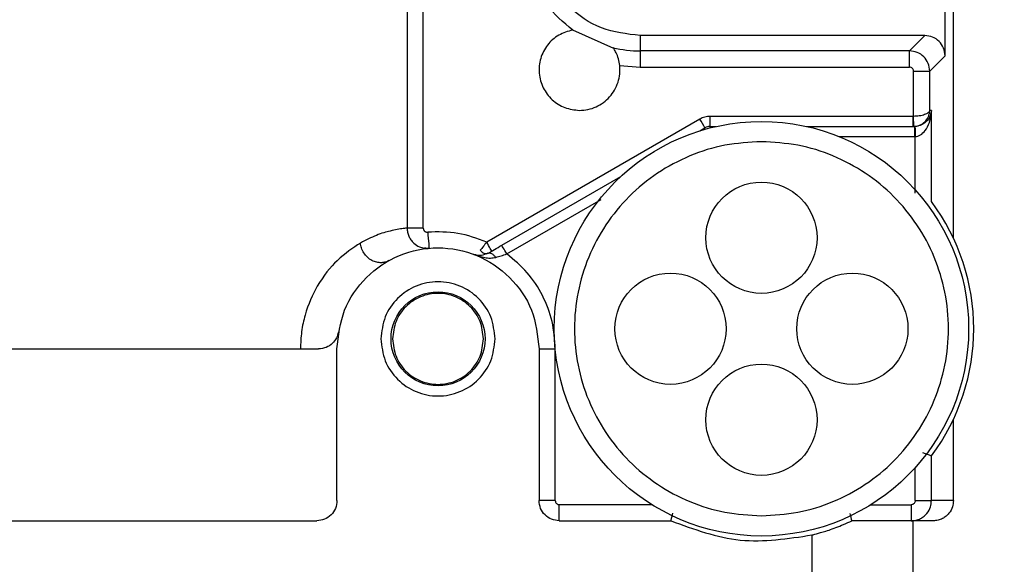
# Model space of a CAD drawing. Header units: inches. Extents: x 170 to 288, y 234 to 248.
# Tile 57 of 192: x 177.7046 to 177.7685, y 244.5547 to 244.59. Entities that reach past the tile are written whole.
import ezdxf

# ---------------------------------------------------------------- set-up
doc = ezdxf.new("R2010")
doc.units = ezdxf.units.IN
doc.header["$LTSCALE"] = 0.25
doc.header["$MEASUREMENT"] = 0
doc.layers.add('ANNOTATIONS', color=1, linetype='Continuous')
doc.layers.add('SLIM E GUIDE MOTOR LH', color=7, linetype='Continuous')
doc.styles.add('ARIAL', font='arial.ttf', dxfattribs={"height": 0.09375})
doc.dimstyles.new('STANDARD$0', dxfattribs={"dimtxt": 0.09375, "dimasz": 0.09375, "dimexe": 0.03125, "dimexo": 0.046875, "dimgap": 0.09, "dimtad": 0, "dimtih": 1, "dimtoh": 1, "dimdec": 4, "dimzin": 0, "dimdsep": 46, "dimtxsty": 'ARIAL', "dimcen": 0.09, "dimadec": 0, "dimazin": 0, "dimtfac": 1, "dimtdec": 4, "dimtofl": 0, "dimtmove": 0, "dimatfit": 1, "dimfxl": 1, "dimtolj": 1, "dimtzin": 0, "dimarcsym": 0})

# ---------------------------------------------------------------- blocks, each defined once
blk = doc.blocks.new('*D8')
at = {"layer": 'ANNOTATIONS', "color": 0, "lineweight": -2, "transparency": 16777216}
for p, q in [((177.4958005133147, 244.7789401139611), (177.4958005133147, 245.4337754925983)), ((178.1204172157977, 244.2824744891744), (178.1204172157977, 245.4337754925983)), ((177.4020505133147, 245.4025254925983), (177.3083005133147, 245.4025254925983)), ((178.2141672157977, 245.4025254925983), (178.3079172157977, 245.4025254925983))]:
    blk.add_line(p, q, dxfattribs=at)
at = {"layer": 'ANNOTATIONS', "color": 0, "transparency": 16777216}
for points in [[(177.4020505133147, 245.4181504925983), (177.4020505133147, 245.3869004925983), (177.4958005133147, 245.4025254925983)], [(178.2141672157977, 245.4181504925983), (178.2141672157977, 245.3869004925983), (178.1204172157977, 245.4025254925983)]]:
    blk.add_solid(points, dxfattribs=at)
at = {"layer": 'defpoints', "color": 0, "transparency": 16777216}
for p in [(178.1204172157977, 245.4025254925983), (177.4958005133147, 244.6851901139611), (178.1204172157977, 244.1887244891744)]:
    blk.add_point(p, dxfattribs=at)
at = {"layer": 'ANNOTATIONS', "color": 0, "transparency": 16777216, "insert": (177.8591191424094, 245.4025254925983), "char_height": 0.09375, "attachment_point": 5, "style": 'ARIAL'}
blk.add_mtext('\\A1;27 1/2"', dxfattribs=at)

msp = doc.modelspace()

# ---------------------------------------------------------------- linework, layer by layer
at = {"layer": 'SLIM E GUIDE MOTOR LH'}
for p, q in [((177.7652394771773, 244.5758252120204), (177.7652394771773, 244.6188480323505)), ((177.7646894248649, 244.5876736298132), (177.7646894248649, 244.5922660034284)), ((177.7297682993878, 244.590964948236), (177.7297682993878, 244.5764871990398)), ((177.7308170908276, 244.5764871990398), (177.7308202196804, 244.5906836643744)), ((177.7431838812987, 244.5881500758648), (177.7405221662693, 244.589341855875)), ((177.7633778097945, 244.5889851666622), (177.7448981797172, 244.5889851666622)), ((177.7448981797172, 244.5889851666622), (177.7448981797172, 244.58694022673)), ((177.7623822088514, 244.5879894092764), (177.7633778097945, 244.5889851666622)), ((177.7623822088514, 244.5879894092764), (177.7448981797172, 244.5879894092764)), ((177.7636938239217, 244.5866778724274), (177.7646894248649, 244.5876736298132)), ((177.7435699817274, 244.5870433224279), (177.7448981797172, 244.58694022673)), ((177.7448981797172, 244.58694022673), (177.7623822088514, 244.58694022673)), ((177.7626444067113, 244.5866778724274), (177.7636938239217, 244.5866778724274)), ((177.7626444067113, 244.583736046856), (177.7626444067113, 244.5866778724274)), ((177.7636938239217, 244.5841295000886), (177.7636938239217, 244.5866778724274)), ((177.7494315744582, 244.5837358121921), (177.7494315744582, 244.5830796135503)), ((177.7626306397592, 244.5837358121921), (177.7494315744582, 244.5837358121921)), ((177.7626444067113, 244.583736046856), (177.7626306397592, 244.5837358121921)), ((177.7626306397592, 244.5830796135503), (177.7626306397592, 244.5837358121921)), ((177.7638083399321, 244.5841295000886), (177.7636938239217, 244.5841295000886)), ((177.7638083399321, 244.5782062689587), (177.7638083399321, 244.5841295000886)), ((177.7487754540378, 244.5835599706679), (177.7349343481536, 244.5755688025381)), ((177.7494315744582, 244.5830796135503), (177.7498195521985, 244.5830796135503)), ((177.7557249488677, 244.5830796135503), (177.7626994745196, 244.5830796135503)), ((177.7626306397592, 244.5830796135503), (177.7626672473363, 244.5830803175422)), ((177.7627360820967, 244.5830803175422), (177.7626994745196, 244.5830796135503)), ((177.7626994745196, 244.5830796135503), (177.7626994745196, 244.5824234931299)), ((177.7487676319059, 244.5827978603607), (177.7491036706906, 244.5829917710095)), ((177.7578231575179, 244.5824234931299), (177.7626994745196, 244.5824234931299)), ((177.7627589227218, 244.582424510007), (177.7626994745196, 244.5824234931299)), ((177.7627589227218, 244.5787498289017), (177.762759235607, 244.582424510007)), ((177.7359127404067, 244.5753759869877), (177.7436535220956, 244.5798450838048)), ((177.7362406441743, 244.5748077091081), (177.7423584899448, 244.5783398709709)), ((177.7638083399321, 244.5782062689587), (177.7638095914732, 244.5782056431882)), ((177.7308170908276, 244.5764871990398), (177.7297682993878, 244.5764871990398)), ((177.730991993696, 244.575179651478), (177.7309025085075, 244.5751877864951)), ((177.7310570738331, 244.5751618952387), (177.7311956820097, 244.5751800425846)), ((177.731094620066, 244.5751702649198), (177.7310570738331, 244.5751737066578)), ((177.7252130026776, 244.558801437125), (177.7252130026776, 244.5686439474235)), ((177.7383366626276, 244.5686439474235), (177.7383366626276, 244.558801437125)), ((177.7383366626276, 244.5686439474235), (177.7393863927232, 244.5686439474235)), ((177.7393863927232, 244.558801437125), (177.7393863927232, 244.5686292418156)), ((177.7652394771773, 244.558801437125), (177.7652394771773, 244.5640873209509)), ((177.7638083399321, 244.5617062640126), (177.7638095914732, 244.5617069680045)), ((177.7638083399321, 244.558801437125), (177.7638083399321, 244.5617062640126)), ((177.7627589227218, 244.558801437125), (177.7627589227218, 244.5609449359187)), ((177.7393863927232, 244.558801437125), (177.7383366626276, 244.558801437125)), ((177.7652394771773, 244.558801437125), (177.7638083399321, 244.558801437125)), ((177.7396489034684, 244.5574891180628), (177.7396489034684, 244.5585390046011)), ((177.7456597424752, 244.5585390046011), (177.7396489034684, 244.5585390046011)), ((177.7598844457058, 244.5585390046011), (177.7624964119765, 244.5585390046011)), ((177.7624964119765, 244.5585390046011), (177.7624964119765, 244.5574891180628)), ((177.6635333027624, 244.5574891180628), (177.7239007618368, 244.5574891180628)), ((177.7396489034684, 244.5574891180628), (177.7469031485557, 244.5574891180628)), ((177.7626146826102, 244.5540985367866), (177.7626146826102, 244.5574891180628)), ((177.7639262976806, 244.5574891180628), (177.7626146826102, 244.5574891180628)), ((177.7560531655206, 244.5565730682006), (177.7560531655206, 244.5539840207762))]:
    msp.add_line(p, q, dxfattribs=at)
at = {"layer": 'SLIM E GUIDE MOTOR LH', "flags": 128}
for points in [[(177.7311027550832, 244.576225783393), (177.7311209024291, 244.5760217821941), (177.7311384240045, 244.575825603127), (177.7311543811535, 244.5756447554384), (177.7311684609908, 244.5754863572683), (177.731180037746, 244.5753562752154), (177.7311884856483, 244.5752595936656), (177.731193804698, 244.5752001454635), (177.7311956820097, 244.5751800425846)], [(177.7352622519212, 244.5750005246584), (177.7352559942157, 244.575011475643), (177.7352375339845, 244.5750437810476), (177.7352071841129, 244.5750963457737), (177.735166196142, 244.5751669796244), (177.7351164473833, 244.5752531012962), (177.7350598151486, 244.5753513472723), (177.7349981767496, 244.5754579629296), (177.7349343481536, 244.5755688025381)], [(177.7362406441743, 244.5748077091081), (177.7361768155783, 244.5749185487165), (177.7361151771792, 244.5750251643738), (177.7360585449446, 244.57512341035), (177.7360087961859, 244.5752095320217), (177.735967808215, 244.5752801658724), (177.7359374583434, 244.5753327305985), (177.7359189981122, 244.5753650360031), (177.7359127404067, 244.5753759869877)]]:
    msp.add_lwpolyline(points, dxfattribs=at)
at = {"layer": 'SLIM E GUIDE MOTOR LH'}
for centre, radius in [((177.7527722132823, 244.5699562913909), 0.01345144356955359), ((177.7527722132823, 244.5758618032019), 0.003608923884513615), ((177.7468667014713, 244.5699562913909), 0.003608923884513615), ((177.7586777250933, 244.5699562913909), 0.003608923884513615), ((177.7317748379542, 244.5693001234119), 0.003051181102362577), ((177.7527722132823, 244.5640507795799), 0.003608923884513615)]:
    msp.add_circle(centre, radius, dxfattribs=at)
for centre, radius, start, end in [((177.7448981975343, 244.595546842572), 0.007557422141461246, 256.6752316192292, 270.0000000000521), ((177.6872066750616, 244.5476162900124), 0.0712927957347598, 29.74890693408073, 30.27626299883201), ((177.7494316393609, 244.5824234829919), 0.0006561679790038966, 90, 119.9999999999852), ((178.2794873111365, 244.6007495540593), 0.5170532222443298, 181.9583473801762, 182.0310628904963), ((177.7527722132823, 244.5699562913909), 0.01377952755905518, 323.2254464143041, 36.7745336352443)]:
    msp.add_arc(centre, radius, start, end, dxfattribs=at)
for points, knots in [([(177.7448981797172, 244.5889851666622), (177.7440384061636, 244.5890837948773), (177.7423187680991, 244.5892810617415), (177.7401498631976, 244.5907984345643), (177.7386324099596, 244.5929673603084), (177.7384352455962, 244.5946870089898), (177.7383366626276, 244.5955468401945)], [0, 0, 0, 0, 0.2499876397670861, 0.5000017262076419, 0.7499988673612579, 0.9999999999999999, 0.9999999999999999, 0.9999999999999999, 0.9999999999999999]), ([(177.7405221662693, 244.589341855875), (177.7399095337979, 244.589852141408), (177.738684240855, 244.5908727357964), (177.7380434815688, 244.5923330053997), (177.7377230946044, 244.5930631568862)], [0, 0, 0, 0, 0.4999885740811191, 1, 1, 1, 1]), ([(177.7405221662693, 244.589341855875), (177.7402074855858, 244.5892526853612), (177.7395781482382, 244.58907435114), (177.7388391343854, 244.588395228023), (177.7383854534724, 244.5875173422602), (177.7382848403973, 244.5865287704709), (177.7385496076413, 244.5855711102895), (177.7391435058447, 244.5847813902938), (177.7399856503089, 244.5842354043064), (177.7406359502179, 244.584164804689), (177.7409611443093, 244.5841295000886)], [0, 0, 0, 0, 0.1250014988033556, 0.2499934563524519, 0.3750014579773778, 0.5000016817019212, 0.6250135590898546, 0.7500041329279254, 0.8749850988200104, 1, 1, 1, 1]), ([(177.7646894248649, 244.5876736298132), (177.7646697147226, 244.5878455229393), (177.764630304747, 244.5881892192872), (177.7643272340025, 244.5886228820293), (177.7638935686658, 244.5889260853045), (177.7635497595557, 244.588965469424), (177.7633778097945, 244.5889851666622)], [0, 0, 0, 0, 0.250028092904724, 0.4999254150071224, 0.7498969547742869, 1, 1, 1, 1]), ([(177.7435699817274, 244.5870433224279), (177.743545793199, 244.5871907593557), (177.743495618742, 244.5874965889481), (177.7433458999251, 244.5878677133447), (177.7432270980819, 244.5880820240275), (177.7431684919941, 244.5881744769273), (177.7431603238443, 244.5881868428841), (177.7431563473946, 244.5881928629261)], [0, 0, 0, 0, 0.2580151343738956, 0.5352028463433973, 0.7899630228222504, 0.8977490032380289, 1, 1, 1, 1]), ([(177.7636938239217, 244.5866778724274), (177.7636739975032, 244.5868495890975), (177.7636343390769, 244.5871930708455), (177.7633309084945, 244.5876262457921), (177.7628976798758, 244.5879298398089), (177.7625540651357, 244.5879695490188), (177.7623822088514, 244.5879894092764)], [0, 0, 0, 0, 0.2499168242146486, 0.4999041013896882, 0.7498808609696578, 1, 1, 1, 1]), ([(177.7623822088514, 244.58694022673), (177.7623822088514, 244.5870747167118), (177.7623822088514, 244.5873437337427), (177.7623822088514, 244.5876857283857), (177.7623822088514, 244.5879301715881), (177.7623822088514, 244.5879696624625), (177.7623822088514, 244.5879894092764)], [0, 0, 0, 0, 0.2499630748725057, 0.4999950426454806, 0.7499800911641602, 1, 1, 1, 1]), ([(177.7409611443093, 244.5841295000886), (177.7411450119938, 244.5841406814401), (177.741512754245, 244.5841630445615), (177.7420399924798, 244.5843416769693), (177.7425198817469, 244.5846180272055), (177.7429309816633, 244.5849906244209), (177.7432561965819, 244.5854401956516), (177.7434778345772, 244.5859477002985), (177.7435972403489, 244.5864914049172), (177.7435790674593, 244.5868593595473), (177.7435699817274, 244.5870433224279)], [0, 0, 0, 0, 0.1250051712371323, 0.2500150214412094, 0.3749860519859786, 0.50000444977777, 0.6250091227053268, 0.7499950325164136, 0.8750073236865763, 1, 1, 1, 1]), ([(177.7626444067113, 244.5866778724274), (177.7626406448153, 244.5867124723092), (177.7626331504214, 244.5867814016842), (177.7625718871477, 244.5868673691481), (177.7624860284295, 244.5869291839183), (177.7624169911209, 244.5869365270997), (177.7623822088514, 244.58694022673)], [0, 0, 0, 0, 0.2508830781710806, 0.4998055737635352, 0.747992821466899, 0.9999999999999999, 0.9999999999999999, 0.9999999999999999, 0.9999999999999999]), ([(177.7494315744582, 244.5837358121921), (177.7493163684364, 244.5837282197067), (177.7490860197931, 244.5837130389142), (177.7488789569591, 244.5836109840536), (177.7487754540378, 244.5835599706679)], [0, 0, 0, 0, 0.5001376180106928, 1, 1, 1, 1]), ([(177.7636938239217, 244.5841295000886), (177.7636853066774, 244.5840986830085), (177.7636692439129, 244.584040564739), (177.7635661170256, 244.5839443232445), (177.76336841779, 244.583842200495), (177.7630374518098, 244.5837578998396), (177.762772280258, 244.5837431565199), (177.7626444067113, 244.583736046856)], [0, 0, 0, 0, 0.1580375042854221, 0.2980446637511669, 0.5234125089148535, 0.7701754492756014, 1, 1, 1, 1]), ([(177.7626672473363, 244.5830803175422), (177.762666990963, 244.5830891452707), (177.7626665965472, 244.5831027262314), (177.7626635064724, 244.5831845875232), (177.7626608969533, 244.5832692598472), (177.762656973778, 244.5833742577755), (177.7626517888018, 244.5835268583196), (177.7626473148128, 244.5836536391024), (177.7626444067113, 244.583736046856)], [0, 0, 0, 0, 0.2394732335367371, 0.3684160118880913, 0.5000247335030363, 0.6316667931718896, 0.76058270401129, 1, 1, 1, 1]), ([(177.7626672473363, 244.5830803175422), (177.7627948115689, 244.5830985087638), (177.7630592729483, 244.5831362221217), (177.7633850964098, 244.5833646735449), (177.763576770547, 244.583632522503), (177.7636744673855, 244.5838925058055), (177.7636871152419, 244.5840473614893), (177.7636938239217, 244.5841295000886)], [0, 0, 0, 0, 0.2299161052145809, 0.4766534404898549, 0.7018407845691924, 0.841850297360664, 1, 1, 1, 1]), ([(177.7638083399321, 244.5841295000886), (177.7637782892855, 244.583965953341), (177.7637266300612, 244.5836848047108), (177.7634485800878, 244.5833460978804), (177.7631522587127, 244.5831664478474), (177.7629111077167, 244.5830948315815), (177.7627925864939, 244.5830850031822), (177.7627360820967, 244.5830803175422)], [0, 0, 0, 0, 0.3870005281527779, 0.6652817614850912, 0.852257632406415, 0.9295645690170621, 1, 1, 1, 1]), ([(177.762759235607, 244.582424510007), (177.7628155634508, 244.5824323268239), (177.7629338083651, 244.5824487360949), (177.7631733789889, 244.582565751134), (177.7634659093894, 244.5828556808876), (177.7637363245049, 244.5834072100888), (177.7637818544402, 244.5838638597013), (177.7638083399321, 244.5841295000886)], [0, 0, 0, 0, 0.07036140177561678, 0.1477045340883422, 0.3347006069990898, 0.6129846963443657, 1, 1, 1, 1]), ([(177.7527722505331, 244.5820954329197), (177.7519777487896, 244.5820502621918), (177.7503887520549, 244.5819599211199), (177.7480968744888, 244.581237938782), (177.7459845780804, 244.5801161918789), (177.7441332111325, 244.5785948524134), (177.7426138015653, 244.5767440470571), (177.7414849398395, 244.5746316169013), (177.7407895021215, 244.5723398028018), (177.7405551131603, 244.5699562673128), (177.7407894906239, 244.5675727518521), (177.7414849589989, 244.5652809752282), (177.7426137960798, 244.5631685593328), (177.7441332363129, 244.56131776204), (177.7459845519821, 244.5597963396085), (177.7480968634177, 244.5586745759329), (177.7503887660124, 244.5579527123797), (177.751977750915, 244.5578623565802), (177.7527722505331, 244.557817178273)], [0, 0, 0, 0, 0.06250008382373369, 0.1249996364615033, 0.1875028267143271, 0.2500003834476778, 0.3125008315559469, 0.3749994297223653, 0.4375009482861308, 0.5000006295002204, 0.56250031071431, 0.6249998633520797, 0.687498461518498, 0.7499989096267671, 0.8124977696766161, 0.8750009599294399, 0.9374999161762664, 1, 1, 1, 1]), ([(177.7527722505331, 244.557817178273), (177.7535667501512, 244.5578623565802), (177.7551557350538, 244.5579527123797), (177.7574476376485, 244.5586745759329), (177.7595599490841, 244.5597963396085), (177.7614112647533, 244.56131776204), (177.7629307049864, 244.5631685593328), (177.7640595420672, 244.5652809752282), (177.7647550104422, 244.5675727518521), (177.7649893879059, 244.5699562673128), (177.7647549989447, 244.5723398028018), (177.7640595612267, 244.5746316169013), (177.7629306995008, 244.5767440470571), (177.7614112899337, 244.5785948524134), (177.7595599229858, 244.5801161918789), (177.7574476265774, 244.581237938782), (177.7551557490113, 244.5819599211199), (177.7535667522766, 244.5820502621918), (177.7527722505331, 244.5820954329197)], [0, 0, 0, 0, 0.06250008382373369, 0.1249990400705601, 0.1875022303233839, 0.250001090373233, 0.3125015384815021, 0.3750001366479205, 0.4374996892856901, 0.4999993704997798, 0.5624990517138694, 0.6250005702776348, 0.6874991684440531, 0.7499996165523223, 0.812497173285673, 0.8750003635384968, 0.9374999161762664, 1, 1, 1, 1]), ([(177.7297682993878, 244.5764871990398), (177.729699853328, 244.5764807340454), (177.7295757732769, 244.576469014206), (177.7291655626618, 244.5764116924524), (177.7286065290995, 244.5762925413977), (177.727839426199, 244.5760823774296), (177.7270962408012, 244.5757031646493), (177.726738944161, 244.5755208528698)], [0, 0, 0, 0, 0.2214317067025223, 0.401414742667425, 0.5572133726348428, 0.7871242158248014, 1, 1, 1, 1]), ([(177.7297682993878, 244.5764871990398), (177.7297734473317, 244.5763996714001), (177.7297838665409, 244.5762225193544), (177.72986707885, 244.5759642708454), (177.7300016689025, 244.5757227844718), (177.7302260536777, 244.5754677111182), (177.7305219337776, 244.5752807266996), (177.7308721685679, 244.5751754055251), (177.7310830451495, 244.5751784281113), (177.7311956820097, 244.5751800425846)], [0, 0, 0, 0, 0.1207371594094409, 0.2443666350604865, 0.370941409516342, 0.500442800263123, 0.710138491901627, 0.8451744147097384, 1, 1, 1, 1]), ([(177.7308170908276, 244.5764871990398), (177.7308181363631, 244.5764685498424), (177.730820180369, 244.5764320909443), (177.7308373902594, 244.5763802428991), (177.7308640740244, 244.57633301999), (177.7309010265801, 244.5762923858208), (177.730944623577, 244.5762591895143), (177.730993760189, 244.5762362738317), (177.7310472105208, 244.5762241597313), (177.7310839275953, 244.5762252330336), (177.7311027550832, 244.576225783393)], [0, 0, 0, 0, 0.1282212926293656, 0.2506706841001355, 0.3725058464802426, 0.4996182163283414, 0.6263947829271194, 0.7476924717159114, 0.8706237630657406, 1, 1, 1, 1]), ([(177.7349343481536, 244.5755688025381), (177.7343170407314, 244.5758026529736), (177.7330824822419, 244.5762703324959), (177.7317626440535, 244.5762406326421), (177.7311027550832, 244.576225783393)], [0, 0, 0, 0, 0.5000228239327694, 1, 1, 1, 1]), ([(177.726738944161, 244.5755208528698), (177.7262422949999, 244.5751974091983), (177.7253318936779, 244.5746045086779), (177.7239789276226, 244.5729763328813), (177.7232091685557, 244.5712387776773), (177.7228872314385, 244.569781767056), (177.7228567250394, 244.5690203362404), (177.7228416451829, 244.5686439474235)], [0, 0, 0, 0, 0.3206945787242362, 0.5878611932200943, 0.79634646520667, 0.8993304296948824, 1, 1, 1, 1]), ([(177.7285790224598, 244.5743747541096), (177.7285087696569, 244.5743413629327), (177.7283591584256, 244.5742702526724), (177.7280935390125, 244.5742297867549), (177.7277927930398, 244.5742562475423), (177.72747820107, 244.5743733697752), (177.7271848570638, 244.5745818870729), (177.7269511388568, 244.5748650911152), (177.726792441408, 244.5751874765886), (177.7267563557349, 244.5754123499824), (177.726738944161, 244.5755208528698)], [0, 0, 0, 0, 0.0979007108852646, 0.2084905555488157, 0.3311911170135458, 0.4636119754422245, 0.6019158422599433, 0.7407368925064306, 0.8749038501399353, 1, 1, 1, 1]), ([(177.7349343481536, 244.5755688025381), (177.7348605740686, 244.5754788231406), (177.7347076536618, 244.5752923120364), (177.7345807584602, 244.5751306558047), (177.7345150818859, 244.5750469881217)], [0, 0, 0, 0, 0.4824345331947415, 1, 1, 1, 1]), ([(177.7350022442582, 244.5748503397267), (177.7351447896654, 244.5749326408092), (177.7354316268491, 244.575098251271), (177.735751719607, 244.5752830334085), (177.7359127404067, 244.5753759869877)], [0, 0, 0, 0, 0.4969558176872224, 1, 1, 1, 1]), ([(177.7252130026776, 244.5686439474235), (177.7253117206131, 244.5695027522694), (177.7255091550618, 244.5712203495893), (177.7270264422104, 244.5734046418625), (177.7291954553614, 244.5748639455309), (177.7317748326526, 244.5753764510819), (177.7343542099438, 244.5748639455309), (177.7365232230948, 244.5734046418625), (177.7380405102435, 244.5712203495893), (177.7382379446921, 244.5695027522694), (177.7383366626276, 244.5686439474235)], [0, 0, 0, 0, 0.1250025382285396, 0.2500032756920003, 0.3750071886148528, 0.5, 0.6249928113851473, 0.7499967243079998, 0.8749974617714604, 1, 1, 1, 1]), ([(177.7350022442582, 244.5748503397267), (177.7348619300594, 244.5747935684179), (177.7345200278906, 244.5746552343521), (177.7342586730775, 244.5747325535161), (177.7341045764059, 244.5747781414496)], [0, 0, 0, 0, 0.4103928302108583, 1, 1, 1, 1]), ([(177.7341045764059, 244.5747781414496), (177.7343377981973, 244.5747015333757), (177.7346842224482, 244.5745877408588), (177.7351668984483, 244.5745290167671), (177.7354070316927, 244.5745698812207), (177.7355244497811, 244.5745898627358)], [0, 0, 0, 0, 0.5128681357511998, 0.7618068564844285, 1, 1, 1, 1]), ([(177.7345150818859, 244.5750469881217), (177.734558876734, 244.5750031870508), (177.7346471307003, 244.5749149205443), (177.7347843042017, 244.5748402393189), (177.7349086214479, 244.5748137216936), (177.7349718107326, 244.5748384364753), (177.7350022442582, 244.5748503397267)], [0, 0, 0, 0, 0.2555662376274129, 0.5150088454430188, 0.7664162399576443, 1, 1, 1, 1]), ([(177.7350022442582, 244.5748503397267), (177.7350374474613, 244.5748626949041), (177.7351089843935, 244.5748878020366), (177.7352497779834, 244.5748408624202), (177.735395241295, 244.5747409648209), (177.7354824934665, 244.574638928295), (177.7355244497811, 244.5745898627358)], [0, 0, 0, 0, 0.2516171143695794, 0.5113147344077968, 0.7650094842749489, 1, 1, 1, 1]), ([(177.7355244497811, 244.5745898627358), (177.7356399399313, 244.5746229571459), (177.7358701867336, 244.574688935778), (177.7361174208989, 244.5747682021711), (177.7362406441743, 244.5748077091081)], [0, 0, 0, 0, 0.501592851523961, 1, 1, 1, 1]), ([(177.7393863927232, 244.5686439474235), (177.7393456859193, 244.5692429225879), (177.7392642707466, 244.570440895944), (177.7386095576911, 244.5721320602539), (177.7376242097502, 244.5736545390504), (177.7367018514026, 244.5744233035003), (177.7362406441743, 244.5748077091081)], [0, 0, 0, 0, 0.2499966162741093, 0.5000028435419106, 0.7499862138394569, 1, 1, 1, 1]), ([(177.7354822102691, 244.5693001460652), (177.735426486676, 244.5697853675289), (177.735315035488, 244.5707558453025), (177.7344574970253, 244.5719897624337), (177.7332321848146, 244.5728144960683), (177.7317748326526, 244.5731039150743), (177.7303174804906, 244.5728144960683), (177.7290921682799, 244.5719897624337), (177.7282346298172, 244.5707558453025), (177.7281231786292, 244.5697853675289), (177.7280674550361, 244.5693001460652)], [0, 0, 0, 0, 0.1249984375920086, 0.2500058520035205, 0.3750095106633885, 0.5000000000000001, 0.6249904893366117, 0.7499941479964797, 0.8750015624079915, 1, 1, 1, 1]), ([(177.7347275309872, 244.5693001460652), (177.7346832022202, 244.5696866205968), (177.7345945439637, 244.5704595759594), (177.7339115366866, 244.5714424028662), (177.732935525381, 244.5720990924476), (177.7317748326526, 244.5723297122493), (177.7306141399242, 244.5720990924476), (177.7296381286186, 244.5714424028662), (177.7289551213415, 244.5704595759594), (177.728866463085, 244.5696866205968), (177.728822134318, 244.5693001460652)], [0, 0, 0, 0, 0.1250003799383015, 0.2500027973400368, 0.3750146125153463, 0.5, 0.6249853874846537, 0.7499972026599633, 0.8749996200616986, 1, 1, 1, 1]), ([(177.7253049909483, 244.5697375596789), (177.7252692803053, 244.5696055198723), (177.7251917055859, 244.56931868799), (177.7249106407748, 244.5689690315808), (177.7245104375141, 244.568700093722), (177.7241846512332, 244.5686634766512), (177.7240108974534, 244.5686439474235)], [0, 0, 0, 0, 0.1893645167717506, 0.4113591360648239, 0.686056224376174, 1, 1, 1, 1]), ([(177.7280674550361, 244.5693001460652), (177.7281231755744, 244.5688148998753), (177.7282346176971, 244.5678443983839), (177.7290921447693, 244.5666104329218), (177.7303175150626, 244.5657858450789), (177.7317748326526, 244.5654962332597), (177.7332321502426, 244.5657858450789), (177.734457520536, 244.5666104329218), (177.7353150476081, 244.5678443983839), (177.7354264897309, 244.5688148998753), (177.7354822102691, 244.5693001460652)], [0, 0, 0, 0, 0.1250040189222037, 0.2500103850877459, 0.375009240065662, 0.4999999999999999, 0.6249907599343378, 0.749989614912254, 0.8749959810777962, 1, 1, 1, 1]), ([(177.728822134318, 244.5693001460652), (177.7288664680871, 244.5689136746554), (177.7289551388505, 244.5681407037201), (177.7296380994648, 244.5671578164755), (177.7306141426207, 244.5665011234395), (177.7317748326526, 244.566270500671), (177.7329355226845, 244.5665011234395), (177.7339115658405, 244.5671578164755), (177.7345945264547, 244.5681407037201), (177.7346831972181, 244.5689136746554), (177.7347275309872, 244.5693001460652)], [0, 0, 0, 0, 0.124998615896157, 0.2500063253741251, 0.3750163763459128, 0.4999999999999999, 0.6249836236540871, 0.7499936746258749, 0.875001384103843, 1, 1, 1, 1]), ([(177.6634231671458, 244.5686439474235), (177.6655900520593, 244.5686439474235), (177.6699238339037, 244.5686439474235), (177.6774560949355, 244.5686439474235), (177.6854441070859, 244.5686439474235), (177.6937170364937, 244.5686439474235), (177.7019900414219, 244.5686439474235), (177.7099781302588, 244.5686439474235), (177.7175102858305, 244.5686439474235), (177.7218440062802, 244.5686439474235), (177.7240108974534, 244.5686439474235)], [0, 0, 0, 0, 0.1250004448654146, 0.2500015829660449, 0.3750005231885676, 0.4999998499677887, 0.6249991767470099, 0.750002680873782, 0.8749995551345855, 1, 1, 1, 1]), ([(177.7638083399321, 244.5617062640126), (177.763789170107, 244.5617127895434), (177.7637598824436, 244.5617227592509), (177.763619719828, 244.561769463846), (177.763471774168, 244.561818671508), (177.7633307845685, 244.5618666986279), (177.7632520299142, 244.5618935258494)], [0, 0, 0, 0, 0.361307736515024, 0.5520060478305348, 0.749757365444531, 1, 1, 1, 1]), ([(177.7252130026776, 244.558801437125), (177.7251933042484, 244.5586294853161), (177.7251539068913, 244.5582855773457), (177.7248504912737, 244.5578517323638), (177.7244166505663, 244.5575483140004), (177.7240727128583, 244.5575088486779), (177.7239007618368, 244.5574891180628)], [0, 0, 0, 0, 0.2499817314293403, 0.4999697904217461, 0.750010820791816, 1, 1, 1, 1]), ([(177.7396489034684, 244.5574891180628), (177.7394769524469, 244.5575088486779), (177.739133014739, 244.5575483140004), (177.7386991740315, 244.5578517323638), (177.7383957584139, 244.5582855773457), (177.7383563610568, 244.5586294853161), (177.7383366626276, 244.558801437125)], [0, 0, 0, 0, 0.2499891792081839, 0.5000302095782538, 0.7500182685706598, 1, 1, 1, 1]), ([(177.7393863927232, 244.558801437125), (177.7393901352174, 244.5587668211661), (177.7393975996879, 244.5586977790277), (177.7394592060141, 244.5586120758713), (177.739544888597, 244.5585499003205), (177.7396139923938, 244.5585426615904), (177.7396489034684, 244.5585390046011)], [0, 0, 0, 0, 0.2507067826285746, 0.5000390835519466, 0.747420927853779, 1, 1, 1, 1]), ([(177.7624964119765, 244.5574891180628), (177.7626021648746, 244.5574965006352), (177.7628079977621, 244.5575108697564), (177.7630910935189, 244.5576204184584), (177.7633299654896, 244.557775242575), (177.7635717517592, 244.5580194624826), (177.7637683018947, 244.5583661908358), (177.76379568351, 244.5586638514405), (177.7638083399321, 244.558801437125)], [0, 0, 0, 0, 0.1540733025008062, 0.299881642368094, 0.4375901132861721, 0.5669367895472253, 0.7998280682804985, 1, 1, 1, 1]), ([(177.7627589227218, 244.558801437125), (177.7627552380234, 244.5587665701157), (177.762747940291, 244.5586975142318), (177.7626860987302, 244.5586115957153), (177.7626001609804, 244.5585501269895), (177.7625310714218, 244.5585427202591), (177.7624964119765, 244.5585390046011)], [0, 0, 0, 0, 0.2523153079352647, 0.4997232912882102, 0.749031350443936, 0.9999999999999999, 0.9999999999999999, 0.9999999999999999, 0.9999999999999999]), ([(177.7627589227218, 244.558801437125), (177.7628934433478, 244.558801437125), (177.7631624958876, 244.558801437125), (177.7635044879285, 244.558801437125), (177.7637491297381, 244.558801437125), (177.7637886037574, 244.558801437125), (177.7638083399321, 244.558801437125)], [0, 0, 0, 0, 0.249985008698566, 0.499990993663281, 0.7500060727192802, 1, 1, 1, 1]), ([(177.7652394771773, 244.558801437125), (177.7652270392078, 244.558664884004), (177.7652000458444, 244.5583685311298), (177.76500303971, 244.5580204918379), (177.7647617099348, 244.5577753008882), (177.7645192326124, 244.5576195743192), (177.7642373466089, 244.5575096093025), (177.7640301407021, 244.5574959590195), (177.7639262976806, 244.5574891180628)], [0, 0, 0, 0, 0.1985620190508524, 0.4309269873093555, 0.5644549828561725, 0.6984484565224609, 0.8488748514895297, 1, 1, 1, 1]), ([(177.7469031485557, 244.5574891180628), (177.7469066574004, 244.5575037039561), (177.7469120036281, 244.5575259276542), (177.7469422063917, 244.5576618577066), (177.7469713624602, 244.5577933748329), (177.7470002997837, 244.5579192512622), (177.7470148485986, 244.5579825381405)], [0, 0, 0, 0, 0.3835193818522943, 0.5843467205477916, 0.7910220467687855, 1, 1, 1, 1]), ([(177.7469031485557, 244.5574891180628), (177.7483888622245, 244.5569435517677), (177.7513602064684, 244.5558524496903), (177.754488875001, 244.5563328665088), (177.7560531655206, 244.5565730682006)], [0, 0, 0, 0, 0.5000139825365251, 1, 1, 1, 1]), ([(177.7560531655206, 244.5565730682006), (177.7560915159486, 244.5565820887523), (177.7561662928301, 244.55659967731), (177.7567429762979, 244.5567556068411), (177.757586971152, 244.5570265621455), (177.7582840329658, 244.5573324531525), (177.7586410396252, 244.5574891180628)], [0, 0, 0, 0, 0.2484931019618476, 0.4845197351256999, 0.7359920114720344, 1, 1, 1, 1]), ([(177.7586410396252, 244.5574891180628), (177.7586376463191, 244.5575037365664), (177.7586324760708, 244.5575260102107), (177.7586024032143, 244.5576617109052), (177.7585731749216, 244.557791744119), (177.7585454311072, 244.5579115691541), (177.7585318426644, 244.5579702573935)], [0, 0, 0, 0, 0.3875800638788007, 0.5905406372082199, 0.799453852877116, 0.9999999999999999, 0.9999999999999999, 0.9999999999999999, 0.9999999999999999]), ([(177.7626146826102, 244.5574891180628), (177.7625990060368, 244.5574891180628), (177.7625676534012, 244.5574891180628), (177.7623165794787, 244.5574891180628), (177.7619298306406, 244.5574891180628), (177.7614114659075, 244.5574891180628), (177.7607909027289, 244.5574891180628), (177.7600985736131, 244.5574891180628), (177.759366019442, 244.5574891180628), (177.7588826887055, 244.5574891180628), (177.7586410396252, 244.5574891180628)], [0, 0, 0, 0, 0.1249983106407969, 0.2499925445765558, 0.3749981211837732, 0.4999886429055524, 0.624976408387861, 0.7499843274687, 0.8750005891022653, 0.9999999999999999, 0.9999999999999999, 0.9999999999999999, 0.9999999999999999])]:
    msp.add_open_spline(points, degree=3, knots=knots, dxfattribs=at)

# ---------------------------------------------------------------- dimensions: what is measured, and where the dimension line sits
at = {"layer": 'ANNOTATIONS'}
dim = msp.add_linear_dim(base=(178.1204172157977, 245.4025254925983), p1=(177.4958005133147, 244.6851901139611), p2=(178.1204172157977, 244.1887244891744), text='27 1/2"', dimstyle='STANDARD$0', override={"dimexo": 0.09375}, dxfattribs=at)
dim.commit()
dim.dimension.update_dxf_attribs({"geometry": '*D8', "text_midpoint": (177.8591191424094, 245.4025254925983), "dimtype": 160})

doc.saveas('drawing.dxf')
